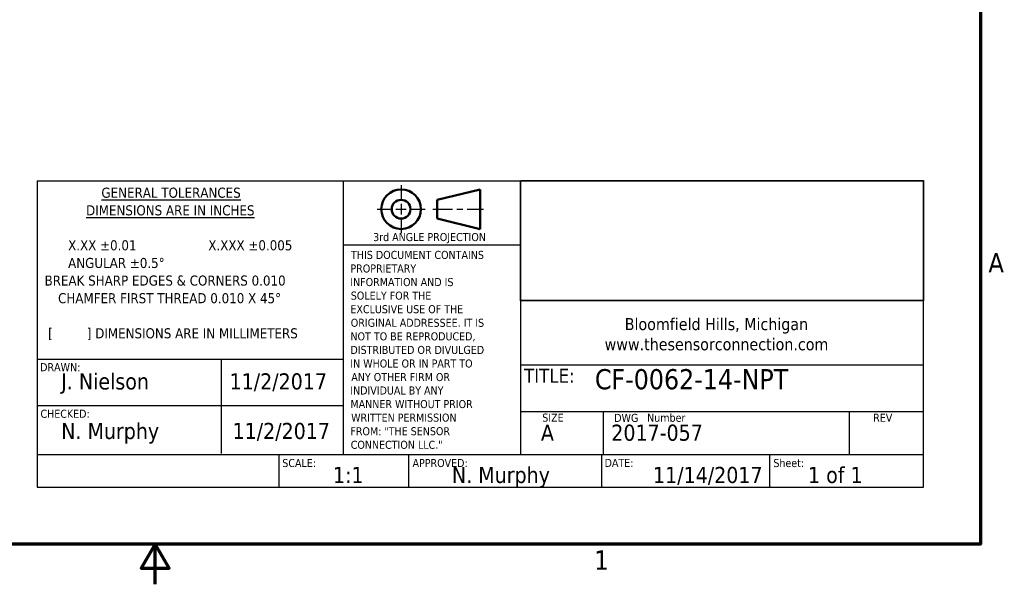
# Model space of a CAD drawing. Header units: inches. Extents: x 0.2 to 10.9, y 0.3 to 8.6.
# Tile 15 of 17: x 4.7 to 10.8, y 0.3 to 3.8. Entities that reach past the tile are written whole.
import ezdxf

# ---------------------------------------------------------------- set-up
doc = ezdxf.new("R2010")
doc.units = ezdxf.units.IN
doc.header["$MEASUREMENT"] = 0
doc.layers.add('Border (ANSI)', color=7, linetype='Continuous', lineweight=70)
for name, color, linetype in [('Dimensions', 250, 'Continuous'), ('TitleBlock', 170, 'Continuous'), ('TitleBlock Lines', 250, 'Continuous'), ('TitleBlock Text', 3, 'Continuous')]:
    doc.layers.add(name, color=color, linetype=linetype)
doc.styles.add('Note Text (ANSI)', font='tahoma.ttf')
doc.styles.get("Standard").update_dxf_attribs({"font": 'tahoma.ttf'})

# ---------------------------------------------------------------- blocks, each defined once
blk = doc.blocks.new('TSC TitleBlock Revised')
at = {"layer": 'TitleBlock'}
for p, q in [((-5.5, 1.8996), (-5.5, 0)), ((-5.5, 1.8996), (0, 1.8996)), ((-2.5, 1.1559), (-2.5, 1.8996)), ((-2.5, 1.8996), (0, 1.8996)), ((-2.4985, 1.158), (-2.4985, 1.9016)), ((-2.4985, 1.9016), (0, 1.9016)), ((0, 1.9016), (0, 1.158)), ((0, 1.8996), (0, 1.1559)), ((0, 0), (0, 1.8996)), ((0, 1.1559), (-2.5, 1.1559)), ((0, 1.158), (-2.4985, 1.158)), ((-5.5, 0), (0, 0))]:
    blk.add_line(p, q, dxfattribs=at)
at = {"layer": 'TitleBlock Lines'}
for p, q in [((-3.6, 1.8996), (-3.6, 0.2)), ((-2.5, 1.8996), (-2.5, 0.2)), ((-2.5, 1.5013), (-3.6, 1.5013)), ((-5.5, 0.7937), (-3.6, 0.7937)), ((-4.3573, 0.7937), (-4.3573, 0.2086)), ((-2.5, 0.7577), (0, 0.7577)), ((-5.5, 0.5056), (-3.6, 0.5056)), ((-2.5, 0.4695), (0, 0.4695)), ((-1.9869, 0.4695), (-1.9869, 0.2)), ((-0.4614, 0.4695), (-0.4614, 0.2)), ((0, 0.2), (-5.5, 0.2)), ((-4, 0.2), (-4, 0)), ((-3.195, 0.2), (-3.195, 0)), ((-1.9982, 0.2), (-1.9982, 0)), ((-0.9531, 0), (-0.9531, 0.2))]:
    blk.add_line(p, q, dxfattribs=at)
at = {"layer": 'TitleBlock Lines', "lineweight": 25}
for p, q in [((-3.2411, 1.8728), (-3.2411, 1.7887)), ((-3.3899, 1.724), (-3.3058, 1.724)), ((-3.2735, 1.724), (-3.2087, 1.724)), ((-3.2411, 1.7563), (-3.2411, 1.6916)), ((-3.1764, 1.724), (-3.0923, 1.724)), ((-3.0438, 1.724), (-2.9222, 1.724)), ((-2.8963, 1.724), (-2.8574, 1.724)), ((-2.8316, 1.724), (-2.7305, 1.724)), ((-3.2411, 1.6592), (-3.2411, 1.5751))]:
    blk.add_line(p, q, dxfattribs=at)
at = {"layer": 'TitleBlock Lines', "lineweight": 50}
for p, q in [((-3.0183, 1.7822), (-2.7498, 1.8469)), ((-2.7498, 1.8469), (-2.7498, 1.601)), ((-3.0183, 1.7822), (-3.0183, 1.6657)), ((-3.0183, 1.6657), (-2.7498, 1.601))]:
    blk.add_line(p, q, dxfattribs=at)
for radius in [0.123, 0.0582]:
    blk.add_circle((-3.2411, 1.724), radius, dxfattribs=at)
at = {"layer": 'TitleBlock Lines'}
for s, height, p in [('%%UGENERAL TOLERANCES', 0.0625, (-5.1003, 1.7952)), ('%%UDIMENSIONS ARE IN INCHES', 0.0625, (-5.1958, 1.6858)), ('X.XX ±0.01                   X.XXX ±0.005', 0.0625, (-5.3069, 1.4688)), ('THIS DOCUMENT CONTAINS', 0.05, (-3.5516, 1.4154)), ('ANGULAR ±0.5°', 0.0625, (-5.3069, 1.3592)), ('PROPRIETARY', 0.05, (-3.5554, 1.3312)), ('BREAK SHARP EDGES & CORNERS 0.010', 0.0625, (-5.4532, 1.25)), ('INFORMATION AND IS', 0.05, (-3.5565, 1.247)), ('CHAMFER FIRST THREAD 0.010 X 45°', 0.0625, (-5.3692, 1.1406)), ('SOLELY FOR THE', 0.05, (-3.5531, 1.1628)), ('EXCLUSIVE USE OF THE', 0.05, (-3.5555, 1.0785)), ('ORIGINAL ADDRESSEE. IT IS', 0.05, (-3.5534, 0.9943)), ('Bloomfield Hills, Michigan', 0.075, (-1.8537, 0.9735)), ('[         ] DIMENSIONS ARE IN MILLIMETERS', 0.0625, (-5.4309, 0.9228)), ('NOT TO BE REPRODUCED,', 0.05, (-3.5553, 0.9101)), ('www.thesensorconnection.com', 0.075, (-1.9784, 0.8485)), ('DISTRIBUTED OR DIVULGED', 0.05, (-3.5554, 0.8259)), ('DRAWN:', 0.05, (-5.4804, 0.7187)), ('IN WHOLE OR IN PART TO', 0.05, (-3.5565, 0.7416)), ('TITLE:', 0.0875, (-2.4783, 0.6467)), ('ANY OTHER FIRM OR', 0.05, (-3.55, 0.6574)), ('INDIVIDUAL BY ANY', 0.05, (-3.5565, 0.5741)), ('MANNER WITHOUT PRIOR', 0.05, (-3.5552, 0.4899)), ('CHECKED:', 0.05, (-5.4785, 0.4298)), ('WRITTEN PERMISSION', 0.05, (-3.5509, 0.4057)), ('SIZE', 0.05, (-2.3654, 0.4057)), ('DWG', 0.05, (-1.9188, 0.4042)), ('Number', 0.05, (-1.7145, 0.4051)), ('REV', 0.05, (-0.3121, 0.4051)), ('FROM: "THE SENSOR', 0.05, (-3.5557, 0.3214)), ('CONNECTION LLC."', 0.05, (-3.5535, 0.2372)), ('SCALE:', 0.05, (-3.9781, 0.1242)), ('APPROVED:', 0.05, (-3.17, 0.1241)), ('DATE:', 0.05, (-1.9786, 0.125)), ('Sheet:', 0.05, (-0.9312, 0.1241))]:
    blk.add_text(s, height=height, dxfattribs=at).set_placement(p)
at = {"layer": 'TitleBlock Lines', "style": 'Note Text (ANSI)'}
blk.add_text('3rd ANGLE PROJECTION', height=0.05, dxfattribs=at).set_placement((-3.4146, 1.5262))
at = {"layer": 'TitleBlock Text'}
for tag, p, height in [('DRAWN:', (-5.35, 0.6056), 0.1), ('DDATE', (-4.3056, 0.6056), 0.1), ('TITLE:_001', (-2.0371, 0.6554), 0.075), ('TITLE:_002', (-2.0408, 0.527), 0.075), ('CHECKED:', (-5.35, 0.2975), 0.1), ('CDATE', (-4.2871, 0.2981), 0.1), ('SIZE', (-2.3735, 0.2874), 0.1), ('DWG_NO.', (-1.9369, 0.2874), 0.1), ('REV', (-0.3492, 0.2874), 0.1), ('SCALE', (-3.6638, 0.025), 0.1), ('APPROVED:', (-2.9255, 0.025), 0.1), ('DATE', (-1.6783, 0.025), 0.1), ('SHEET', (-0.7163, 0.025), 0.1)]:
    blk.add_attdef(tag, p, '', height=height, dxfattribs=at)
blk = doc.blocks.new('new block')
at = {"layer": 'Border (ANSI)', "flags": 128}
for points in [[(0, 0), (0, 7.74), (10.24, 7.74), (10.24, 0), (0, 0)], [(5.12, -0.25), (5.12, 0), (5.0334, -0.15), (5.2066, -0.15), (5.12, 0)]]:
    blk.add_lwpolyline(points, dxfattribs=at)
at = {"layer": 'Border (ANSI)', "char_height": 0.12, "attachment_point": 7, "style": 'Note Text (ANSI)'}
for s, insert in [('A', (10.289, 1.685)), ('1', (7.8429, -0.16))]:
    blk.add_mtext(s, dxfattribs=dict(at, insert=insert))

msp = doc.modelspace()

# ---------------------------------------------------------------- block references
at = {"layer": 'Dimensions'}
msp.add_blockref('new block', (0.4096, 0.5887), dxfattribs=at)
ref = msp.add_blockref('TSC TitleBlock Revised', (10.2961, 0.9423), dxfattribs=at)
ref.add_attrib('TITLE:_001', 'CF-0062-14-NPT', (8.2573, 1.549), dxfattribs={"layer": 'TitleBlock Text', "height": 0.125})
ref.add_attrib('SHEET', '1 of 1', (9.5798, 0.9673), dxfattribs={"layer": 'TitleBlock Text', "height": 0.1})
ref.add_attrib('DATE', '11/14/2017', (8.6178, 0.9673), dxfattribs={"layer": 'TitleBlock Text', "height": 0.1})
ref.add_attrib('DWG_NO.', '2017-057', (8.3592, 1.2297), dxfattribs={"layer": 'TitleBlock Text', "height": 0.1})
ref.add_attrib('SIZE', 'A', (7.9226, 1.2297), dxfattribs={"layer": 'TitleBlock Text', "height": 0.1})
ref.add_attrib('CDATE', '11/2/2017', (6.009, 1.2404), dxfattribs={"layer": 'TitleBlock Text', "height": 0.1})
ref.add_attrib('DRAWN:', 'J. Nielson', (4.9461, 1.5479), dxfattribs={"layer": 'TitleBlock Text', "height": 0.1})
ref.add_attrib('CHECKED:', 'N. Murphy', (4.9461, 1.2398), dxfattribs={"layer": 'TitleBlock Text', "height": 0.1})
ref.add_attrib('APPROVED:', 'N. Murphy', (7.3706, 0.9673), dxfattribs={"layer": 'TitleBlock Text', "height": 0.1})
ref.add_attrib('SCALE', '1:1', (6.6323, 0.9673), dxfattribs={"layer": 'TitleBlock Text', "height": 0.1})
ref.add_attrib('DDATE', '11/2/2017', (5.9905, 1.5479), dxfattribs={"layer": 'TitleBlock Text', "height": 0.1})

doc.saveas('drawing.dxf')
